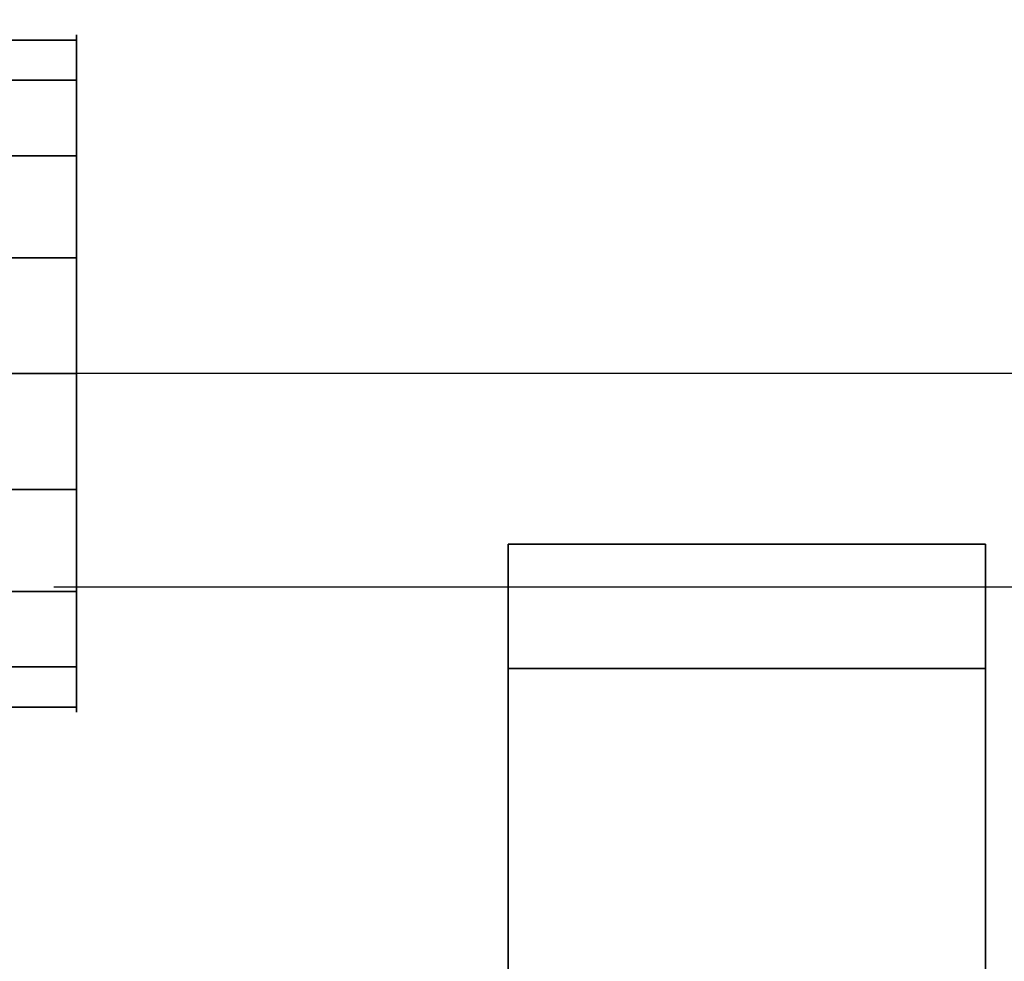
# Model space of a CAD drawing. Header units: inches. Extents: x -172 to 2825, y -1500 to 2400.
# Tile 34 of 47: x 542 to 759, y 1551 to 1758. Entities that reach past the tile are written whole.
import ezdxf

# ---------------------------------------------------------------- set-up
doc = ezdxf.new("R2010")
doc.units = ezdxf.units.IN
doc.layers.add('1', color=7, linetype='Continuous')

# ---------------------------------------------------------------- blocks, each defined once
blk = doc.blocks.new('UG_SURFACE_021')
at = {"layer": '1', "color": 160}
blk.add_3dface([(252.796441, 104.040295), (147.796437, 104.040295), (147.796437, 510.040283), (252.796441, 510.040283)], dxfattribs=at)
blk = doc.blocks.new('UG_SURFACE_022')
at = {"layer": '1', "color": 160}
blk.add_3dface([(147.796437, 510.040283), (147.796437, 510.040283, 79.999998), (252.796441, 510.040283, 79.999998), (252.796441, 510.040283)], dxfattribs=at)
blk = doc.blocks.new('UG_SURFACE_023')
at = {"layer": '1', "color": 160}
blk.add_3dface([(252.796441, 510.040283, 79.999998), (147.796437, 510.040283, 79.999998), (147.796437, 104.040295, 79.999998), (252.796441, 104.040295, 79.999998)], dxfattribs=at)
blk = doc.blocks.new('UG_SURFACE_024')
at = {"layer": '1', "color": 160}
blk.add_3dface([(252.796441, 510.040283), (252.796441, 510.040283, 79.999998), (252.796441, 104.040295, 79.999998), (252.796441, 104.040295)], dxfattribs=at)
blk = doc.blocks.new('UG_SURFACE_025')
at = {"layer": '1', "color": 160}
blk.add_3dface([(147.796437, 104.040295), (147.796437, 104.040295, 79.999998), (147.796437, 510.040283, 79.999998), (147.796437, 510.040283)], dxfattribs=at)
blk = doc.blocks.new('483883_BLOKK_FOR_PRESSOSTA_R54')
at = {"layer": '1', "color": 160}
for p, q in [((147.796442, 104.040294, 80), (147.796442, 510.040294, 80)), ((147.796442, 510.040294), (252.796442, 510.040294)), ((147.796442, 510.040294, 80), (147.796442, 510.040294)), ((147.796442, 104.040294), (147.796442, 510.040294)), ((252.796442, 510.040294, 80), (252.796442, 510.040294)), ((252.796442, 510.040294), (252.796442, 104.040294)), ((252.796442, 510.040294, 80), (252.796442, 104.040294, 80))]:
    blk.add_line(p, q, dxfattribs=at)
for name in ['UG_SURFACE_021', 'UG_SURFACE_022', 'UG_SURFACE_023', 'UG_SURFACE_025', 'UG_SURFACE_024']:
    blk.add_blockref(name, (0, 0))
blk = doc.blocks.new('3G_8002_2DS2_PRESSOSTATBLOKK_I')
at = {"layer": '1', "color": 172, "extrusion": (-0.965926, 0.258819, 0), "rotation": 90}
blk.add_blockref('483883_BLOKK_FOR_PRESSOSTA_R54', (220.450241, -175.296426, -67.505195), dxfattribs=at)
blk = doc.blocks.new('UG_SURFACE_089')
at = {"layer": '1', "color": 160}
for points in [[(785.546422, 1617.89608, 940.705359), (784.368098, 1597.696066, 942.425966), (781.926274, 1598.971009, 948.2252)], [(781.926274, 1598.971009, 948.2252), (783.592105, 1599.475503, 952.244461), (784.552515, 1617.89608, 950.687587)], [(784.552515, 1617.89608, 950.687587), (782.982111, 1617.89608, 946.896195), (781.926274, 1598.971009, 948.2252)], [(781.926274, 1598.971009, 948.2252), (782.982111, 1617.89608, 946.896195), (785.546422, 1617.89608, 940.705359)], [(783.592105, 1599.475503, 952.244461), (787.86236, 1600.768685, 962.547421), (788.84691, 1617.89608, 961.05516)], [(788.84691, 1617.89608, 961.05516), (784.552515, 1617.89608, 950.687587), (783.592105, 1599.475503, 952.244461)], [(788.993299, 1595.281124, 931.441367), (784.368098, 1597.696066, 942.425966), (785.546422, 1617.89608, 940.705359)], [(785.546422, 1617.89608, 940.705359), (790.198445, 1617.89608, 929.474413), (788.993299, 1595.281124, 931.441367)], [(788.84691, 1617.89608, 961.05516), (787.86236, 1600.768685, 962.547421), (790.659189, 1601.615667, 969.295323)], [(790.659189, 1601.615667, 969.295323), (791.768909, 1617.89608, 968.109369), (788.84691, 1617.89608, 961.05516)], [(790.659189, 1594.411373, 927.485049), (788.993299, 1595.281124, 931.441367), (790.198445, 1617.89608, 929.474413)], [(790.198445, 1617.89608, 929.474413), (791.768909, 1617.89608, 925.682962), (790.659189, 1594.411373, 927.485049)], [(798.823178, 1617.89608, 922.761023), (797.411203, 1593.193173, 924.839437), (790.659189, 1594.411373, 927.485049)], [(790.659189, 1594.411373, 927.485049), (791.768909, 1617.89608, 925.682962), (798.823178, 1617.89608, 922.761023)], [(791.768909, 1617.89608, 968.109369), (790.659189, 1601.615667, 969.295323), (794.680893, 1601.459384, 971.023083)], [(794.680893, 1601.459384, 971.023083), (795.5603, 1617.89608, 969.679832), (791.768909, 1617.89608, 968.109369)], [(806.791246, 1617.89608, 974.331856), (795.5603, 1617.89608, 969.679832), (794.680893, 1601.459384, 971.023083)], [(794.680893, 1601.459384, 971.023083), (805.847168, 1601.025343, 975.820184), (806.791246, 1617.89608, 974.331856)], [(807.720542, 1591.33327, 920.799971), (797.411203, 1593.193173, 924.839437), (798.823178, 1617.89608, 922.761023)], [(798.823178, 1617.89608, 922.761023), (809.190691, 1617.89608, 918.466628), (807.720542, 1591.33327, 920.799971)], [(812.982082, 1617.89608, 976.896167), (806.791246, 1617.89608, 974.331856), (805.847168, 1601.025343, 975.820184)], [(805.847168, 1601.025343, 975.820184), (811.742306, 1600.796223, 978.352785), (812.982082, 1617.89608, 976.896167)], [(811.742306, 1590.607643, 919.224143), (807.720542, 1591.33327, 920.799971), (809.190691, 1617.89608, 918.466628)], [(809.190691, 1617.89608, 918.466628), (812.982082, 1617.89608, 916.896164), (811.742306, 1590.607643, 919.224143)], [(812.982082, 1617.89608, 976.896167), (811.742306, 1600.796223, 978.352785), (815.76401, 1600.070596, 976.776958)], [(819.172919, 1617.89608, 919.460535), (817.637384, 1590.378523, 921.756744), (811.742306, 1590.607643, 919.224143)], [(811.742306, 1590.607643, 919.224143), (812.982082, 1617.89608, 916.896164), (819.172919, 1617.89608, 919.460535)], [(815.76401, 1600.070596, 976.776958), (816.773474, 1617.89608, 975.325763), (812.982082, 1617.89608, 976.896167)], [(827.141047, 1617.89608, 971.031368), (816.773474, 1617.89608, 975.325763), (815.76401, 1600.070596, 976.776958)], [(815.76401, 1600.070596, 976.776958), (826.073408, 1598.210692, 972.737551), (827.141047, 1617.89608, 971.031368)], [(828.803658, 1589.944482, 926.553905), (817.637384, 1590.378523, 921.756744), (819.172919, 1617.89608, 919.460535)], [(819.172919, 1617.89608, 919.460535), (830.403864, 1617.89608, 924.112558), (828.803658, 1589.944482, 926.553905)], [(834.195316, 1617.89608, 968.109369), (827.141047, 1617.89608, 971.031368), (826.073408, 1598.210692, 972.737551)], [(826.073408, 1598.210692, 972.737551), (832.825422, 1596.992493, 970.091939), (834.195316, 1617.89608, 968.109369)], [(832.825422, 1589.788198, 928.281665), (828.803658, 1589.944482, 926.553905), (830.403864, 1617.89608, 924.112558)], [(830.403864, 1617.89608, 924.112558), (834.195316, 1617.89608, 925.682962), (832.825422, 1589.788198, 928.281665)], [(835.622191, 1590.63518, 935.029507), (832.825422, 1589.788198, 928.281665), (834.195316, 1617.89608, 925.682962)], [(832.825422, 1596.992493, 970.091939), (834.491253, 1596.122742, 966.135621), (834.195316, 1617.89608, 968.109369)], [(834.491253, 1596.122742, 966.135621), (835.765719, 1617.89608, 964.317977), (834.195316, 1617.89608, 968.109369)], [(834.195316, 1617.89608, 925.682962), (837.117255, 1617.89608, 932.737231), (835.622191, 1590.63518, 935.029507)], [(840.417743, 1617.89608, 953.087032), (835.765719, 1617.89608, 964.317977), (834.491253, 1596.122742, 966.135621)], [(834.491253, 1596.122742, 966.135621), (839.116454, 1593.7078, 955.151021), (840.417743, 1617.89608, 953.087032)], [(839.892447, 1591.928363, 945.332527), (835.622191, 1590.63518, 935.029507), (837.117255, 1617.89608, 932.737231)], [(837.117255, 1617.89608, 932.737231), (841.41165, 1617.89608, 943.104804), (839.892447, 1591.928363, 945.332527)], [(842.982113, 1617.89608, 946.896195), (840.417743, 1617.89608, 953.087032), (839.116454, 1593.7078, 955.151021)], [(839.116454, 1593.7078, 955.151021), (841.558337, 1592.432857, 949.351788), (842.982113, 1617.89608, 946.896195)], [(839.892447, 1591.928363, 945.332527), (841.41165, 1617.89608, 943.104804), (842.982113, 1617.89608, 946.896195)], [(841.558337, 1592.432857, 949.351788), (839.892447, 1591.928363, 945.332527), (842.982113, 1617.89608, 946.896195)]]:
    blk.add_3dface(points, dxfattribs=at)
blk = doc.blocks.new('UG_SURFACE_093')
at = {"layer": '1', "color": 160}
for points in [[(782.982111, 1617.89608, 946.896195), (788.873971, 1617.89608, 961.120486), (788.873971, 1873.239398, 961.120486), (782.982111, 1873.239398, 946.896195)], [(782.982111, 1873.239398, 946.896195), (788.873971, 1873.239398, 932.671905), (788.873971, 1617.89608, 932.671905), (782.982111, 1617.89608, 946.896195)], [(791.768909, 1873.239398, 968.109369), (788.873971, 1873.239398, 961.120486), (788.873971, 1617.89608, 961.120486), (791.768909, 1617.89608, 968.109369)], [(791.768909, 1617.89608, 925.682962), (788.873971, 1617.89608, 932.671905), (788.873971, 1873.239398, 932.671905), (791.768909, 1873.239398, 925.682962)], [(791.768909, 1873.239398, 925.682962), (812.982082, 1873.239398, 916.896164), (812.982082, 1617.89608, 916.896164), (791.768909, 1617.89608, 925.682962)], [(791.768909, 1617.89608, 968.109369), (812.982082, 1617.89608, 976.896167), (812.982082, 1873.239398, 976.896167), (791.768909, 1873.239398, 968.109369)], [(834.195316, 1617.89608, 925.682962), (812.982082, 1617.89608, 916.896164), (812.982082, 1873.239398, 916.896164), (834.195316, 1873.239398, 925.682962)], [(834.195316, 1873.239398, 968.109369), (812.982082, 1873.239398, 976.896167), (812.982082, 1617.89608, 976.896167), (834.195316, 1617.89608, 968.109369)], [(834.195316, 1617.89608, 968.109369), (837.090194, 1617.89608, 961.120486), (837.090194, 1873.239398, 961.120486), (834.195316, 1873.239398, 968.109369)], [(834.195316, 1873.239398, 925.682962), (837.090194, 1873.239398, 932.671905), (837.090194, 1617.89608, 932.671905), (834.195316, 1617.89608, 925.682962)], [(842.982113, 1873.239398, 946.896195), (837.090194, 1873.239398, 961.120486), (837.090194, 1617.89608, 961.120486), (842.982113, 1617.89608, 946.896195)], [(842.982113, 1617.89608, 946.896195), (837.090194, 1617.89608, 932.671905), (837.090194, 1873.239398, 932.671905), (842.982113, 1873.239398, 946.896195)]]:
    blk.add_3dface(points, dxfattribs=at)
blk = doc.blocks.new('PAAJ000786_PIPE_IPART_SIMP_R47')
for name in ['UG_SURFACE_093', 'UG_SURFACE_089']:
    blk.add_blockref(name, (0, 0))
blk = doc.blocks.new('PAAJ001976_PIPE_ASSEMBLY_IASSY')
at = {"layer": '1', "color": 2}
blk.add_blockref('PAAJ000786_PIPE_IPART_SIMP_R47', (0, 0), dxfattribs=at)
blk = doc.blocks.new('UG_SURFACE_133')
at = {"layer": '1', "color": 160}
for points in [[(864.315093, 1658.685446, -215.283096), (863.796294, 1670.567632, -215.283096), (856.012046, 1669.886589, -205.970749)], [(859.301448, 1658.685446, -246.207371), (858.801723, 1670.13061, -246.207371), (865.647018, 1670.729518, -238.018319)], [(865.647018, 1670.729518, -238.018319), (866.17285, 1658.685446, -238.018319), (859.301448, 1658.685446, -246.207371)], [(866.17285, 1658.685446, -217.49711), (865.647018, 1670.729518, -217.49711), (863.796294, 1670.567632, -215.283096)], [(863.796294, 1670.567632, -215.283096), (864.315093, 1658.685446, -215.283096), (866.17285, 1658.685446, -217.49711)], [(866.17285, 1658.685446, -236.738116), (865.647018, 1670.729518, -236.738116), (865.647018, 1670.729518, -225.571126)], [(866.17285, 1658.685446, -225.571126), (865.647018, 1670.729518, -225.571126), (865.647018, 1670.729518, -217.49711)], [(865.647018, 1670.729518, -217.49711), (866.17285, 1658.685446, -217.49711), (866.17285, 1658.685446, -225.571126)], [(866.17285, 1658.685446, -238.018319), (865.647018, 1670.729518, -238.018319), (865.647018, 1670.729518, -236.738116)], [(865.647018, 1670.729518, -236.738116), (866.17285, 1658.685446, -236.738116), (866.17285, 1658.685446, -238.018319)], [(865.647018, 1670.729518, -225.571126), (866.17285, 1658.685446, -225.571126), (866.17285, 1658.685446, -236.738116)], [(832.373857, 1667.818546, -257.301927), (839.455545, 1668.438077, -256.048471), (839.881361, 1658.685446, -256.048471), (832.772672, 1658.685446, -257.301927)], [(846.240222, 1669.03162, -200.667828), (835.23041, 1668.068409, -198.719084), (835.640073, 1658.685446, -198.719084), (846.691906, 1658.685446, -200.667828)], [(850.910723, 1658.685446, -254.10372), (839.881361, 1658.685446, -256.048471), (839.455545, 1668.438077, -256.048471), (850.442946, 1669.399381, -254.10372)], [(852.506399, 1669.579864, -201.776952), (846.240222, 1669.03162, -200.667828), (846.691906, 1658.685446, -200.667828), (852.982104, 1658.685446, -201.776952)], [(852.982104, 1658.685446, -253.738463), (850.910723, 1658.685446, -254.10372), (850.442946, 1669.399381, -254.10372), (852.506399, 1669.579864, -253.738463)], [(852.982104, 1658.685446, -253.738463), (852.506399, 1669.579864, -253.738463), (858.801723, 1670.13061, -246.207371)], [(856.501102, 1658.685446, -205.970749), (856.012046, 1669.886589, -205.970749), (852.506399, 1669.579864, -201.776952)], [(852.506399, 1669.579864, -201.776952), (852.982104, 1658.685446, -201.776952), (856.501102, 1658.685446, -205.970749)], [(858.801723, 1670.13061, -246.207371), (859.301448, 1658.685446, -246.207371), (852.982104, 1658.685446, -253.738463)], [(856.012046, 1669.886589, -205.970749), (856.501102, 1658.685446, -205.970749), (864.315093, 1658.685446, -215.283096)], [(814.669609, 1666.269541, -208.474085), (810.713232, 1665.923476, -219.385669), (811.029255, 1658.685446, -219.385669)], [(811.029255, 1658.685446, -219.385669), (815.000772, 1658.685446, -208.474085), (814.669609, 1666.269541, -208.474085)], [(812.202692, 1666.053772, -240.237579), (814.669609, 1666.269541, -247.04133), (815.000772, 1658.685446, -247.04133)], [(814.669609, 1666.269541, -247.04133), (818.663001, 1666.618943, -249.355718), (819.009364, 1658.685446, -249.355718)], [(815.351129, 1658.685446, -208.271772), (815.018713, 1666.300178, -208.271772), (814.669609, 1666.269541, -208.474085)], [(819.009364, 1658.685446, -249.355718), (815.000772, 1658.685446, -247.04133), (814.669609, 1666.269541, -247.04133)], [(815.000772, 1658.685446, -208.474085), (815.351129, 1658.685446, -208.271772), (814.669609, 1666.269541, -208.474085)], [(825.427234, 1667.210698, -202.239439), (815.018713, 1666.300178, -208.271772), (815.351129, 1658.685446, -208.271772)], [(815.351129, 1658.685446, -208.271772), (825.799465, 1658.685446, -202.239439), (825.427234, 1667.210698, -202.239439)], [(818.663001, 1666.618943, -249.355718), (829.159617, 1667.537332, -255.439103), (829.546094, 1658.685446, -255.439103)], [(829.546094, 1658.685446, -255.439103), (819.009364, 1658.685446, -249.355718), (818.663001, 1666.618943, -249.355718)], [(832.373857, 1667.818546, -198.213473), (825.427234, 1667.210698, -202.239439), (825.799465, 1658.685446, -202.239439)], [(825.799465, 1658.685446, -202.239439), (832.772672, 1658.685446, -198.213473), (832.373857, 1667.818546, -198.213473)], [(832.772672, 1658.685446, -257.301927), (829.546094, 1658.685446, -255.439103), (829.159617, 1667.537332, -255.439103), (832.373857, 1667.818546, -257.301927)], [(832.772672, 1658.685446, -198.213473), (835.640073, 1658.685446, -198.719084), (835.23041, 1668.068409, -198.719084), (832.373857, 1667.818546, -198.213473)], [(810.713232, 1665.923476, -219.385669), (807.677686, 1665.657878, -227.757707), (807.982087, 1658.685446, -227.757707)], [(807.677686, 1665.657878, -227.757707), (808.387041, 1665.719986, -229.714155), (808.694184, 1658.685446, -229.714155)], [(808.694184, 1658.685446, -229.714155), (807.982087, 1658.685446, -227.757707), (807.677686, 1665.657878, -227.757707)], [(807.982087, 1658.685446, -227.757707), (811.029255, 1658.685446, -219.385669), (810.713232, 1665.923476, -219.385669)], [(808.387041, 1665.719986, -229.714155), (812.202692, 1666.053772, -240.237579), (812.524378, 1658.685446, -240.237579)], [(812.524378, 1658.685446, -240.237579), (808.694184, 1658.685446, -229.714155), (808.387041, 1665.719986, -229.714155)], [(815.000772, 1658.685446, -247.04133), (812.524378, 1658.685446, -240.237579), (812.202692, 1666.053772, -240.237579)]]:
    blk.add_3dface(points, dxfattribs=at)
blk = doc.blocks.new('UG_SURFACE_135')
at = {"layer": '1', "color": 160}
for points in [[(865.647018, 1670.729518, -238.018319), (859.076738, 1670.154691, -245.878398), (844.082415, 1841.540217, -245.878384), (850.652695, 1842.115045, -238.018304)], [(850.652695, 1842.115045, -217.497095), (844.082415, 1841.540217, -209.637031), (859.076738, 1670.154691, -209.637031), (865.647018, 1670.729518, -217.49711)], [(865.647018, 1670.729518, -217.49711), (865.647018, 1670.729518, -227.757707), (850.652695, 1842.115045, -227.757707), (850.652695, 1842.115045, -217.497095)], [(850.652695, 1842.115045, -238.018304), (850.652695, 1842.115045, -227.757707), (865.647018, 1670.729518, -227.757707), (865.647018, 1670.729518, -238.018319)], [(832.373857, 1667.818546, -198.213473), (842.440128, 1668.699145, -199.995205), (827.445865, 1840.084672, -199.995205), (817.379594, 1839.203954, -198.213473)], [(817.379594, 1839.203954, -257.301927), (827.445865, 1840.084672, -255.520195), (842.440128, 1668.699145, -255.520195), (832.373857, 1667.818546, -257.301927)], [(852.506399, 1669.579864, -253.738463), (842.440128, 1668.699145, -255.520195), (827.445865, 1840.084672, -255.520195), (837.512136, 1840.96539, -253.738463)], [(837.512136, 1840.96539, -201.776952), (827.445865, 1840.084672, -199.995205), (842.440128, 1668.699145, -199.995205), (852.506399, 1669.579864, -201.776952)], [(852.506399, 1669.579864, -201.776952), (859.076738, 1670.154691, -209.637031), (844.082415, 1841.540217, -209.637031), (837.512136, 1840.96539, -201.776952)], [(837.512136, 1840.96539, -253.738463), (844.082415, 1841.540217, -245.878384), (859.076738, 1670.154691, -245.878398), (852.506399, 1669.579864, -253.738463)], [(792.683363, 1837.043285, -227.757707), (796.179354, 1837.349176, -237.399518), (811.173618, 1665.963769, -237.399518), (807.677686, 1665.657878, -227.757707)], [(807.677686, 1665.657878, -227.757707), (811.173618, 1665.963769, -218.115896), (796.179354, 1837.349176, -218.115896), (792.683363, 1837.043285, -227.757707)], [(799.675345, 1837.655067, -208.474085), (796.179354, 1837.349176, -218.115896), (811.173618, 1665.963769, -218.115896), (814.669609, 1666.269541, -208.474085)], [(814.669609, 1666.269541, -247.04133), (811.173618, 1665.963769, -237.399518), (796.179354, 1837.349176, -237.399518), (799.675345, 1837.655067, -247.04133)], [(799.675345, 1837.655067, -247.04133), (808.52747, 1838.429451, -252.171636), (823.521733, 1667.044044, -252.171636), (814.669609, 1666.269541, -247.04133)], [(814.669609, 1666.269541, -208.474085), (823.521733, 1667.044044, -203.343779), (808.52747, 1838.429451, -203.343779), (799.675345, 1837.655067, -208.474085)], [(832.373857, 1667.818546, -257.301927), (823.521733, 1667.044044, -252.171636), (808.52747, 1838.429451, -252.171636), (817.379594, 1839.203954, -257.301927)], [(817.379594, 1839.203954, -198.213473), (808.52747, 1838.429451, -203.343779), (823.521733, 1667.044044, -203.343779), (832.373857, 1667.818546, -198.213473)]]:
    blk.add_3dface(points, dxfattribs=at)
blk = doc.blocks.new('PAAJ000790_PIPE_IPART_SIMP_R41')
for name in ['UG_SURFACE_135', 'UG_SURFACE_133']:
    blk.add_blockref(name, (0, 0))
blk = doc.blocks.new('PAAJ001980_PIPE_ASSEMBLY_IASSY')
at = {"layer": '1', "color": 2}
blk.add_blockref('PAAJ000790_PIPE_IPART_SIMP_R41', (0, 0), dxfattribs=at)
blk = doc.blocks.new('UG_SURFACE_168')
at = {"layer": '1', "color": 252}
for points in [[(174.999997, 73.368177, 12.93679), (349.999994, 73.368177, 12.93679), (349.999994, 64.518891, -37.250001), (174.999997, 64.518891, -37.250001)], [(174.999997, 47.887675, 57.070311), (349.999994, 47.887675, 57.070311), (349.999994, 73.368177, 12.93679), (174.999997, 73.368177, 12.93679)], [(174.999997, 64.518891, -37.250001), (349.999994, 64.518891, -37.250001), (349.999994, 25.480501, -70.007101), (174.999997, 25.480501, -70.007101)], [(174.999997, 0, 74.500002), (349.999994, 0, 74.500002), (349.999994, 47.887675, 57.070311), (174.999997, 47.887675, 57.070311)], [(174.999997, 25.480501, -70.007101), (349.999994, 25.480501, -70.007101), (349.999994, -25.480501, -70.007101), (174.999997, -25.480501, -70.007101)], [(174.999997, -47.887675, 57.070311), (349.999994, -47.887675, 57.070311), (349.999994, 0, 74.500002), (174.999997, 0, 74.500002)], [(174.999997, -25.480501, -70.007101), (349.999994, -25.480501, -70.007101), (349.999994, -64.518891, -37.250001), (174.999997, -64.518891, -37.250001)], [(174.999997, -73.368177, 12.93679), (349.999994, -73.368177, 12.93679), (349.999994, -47.887675, 57.070311), (174.999997, -47.887675, 57.070311)], [(174.999997, -64.518891, -37.250001), (349.999994, -64.518891, -37.250001), (349.999994, -73.368177, 12.93679), (174.999997, -73.368177, 12.93679)]]:
    blk.add_3dface(points, dxfattribs=at)
blk = doc.blocks.new('UG_SURFACE_169')
at = {"layer": '1', "color": 252}
for points in [[(349.999994, 25.480501, -70.007101), (349.999994, 64.518891, -37.250001), (349.999994, 73.368177, 12.93679), (349.999994, 47.887675, 57.070311)], [(349.999994, 47.887675, 57.070311), (349.999994, -25.480501, -70.007101), (349.999994, 25.480501, -70.007101)], [(349.999994, 47.887675, 57.070311), (349.999994, 0, 74.500002), (349.999994, -47.887675, 57.070311)], [(349.999994, 47.887675, 57.070311), (349.999994, -64.518891, -37.250001), (349.999994, -25.480501, -70.007101)], [(349.999994, -47.887675, 57.070311), (349.999994, -73.368177, 12.93679), (349.999994, -64.518891, -37.250001), (349.999994, 47.887675, 57.070311)]]:
    blk.add_3dface(points, dxfattribs=at)
blk = doc.blocks.new('1278944_PTO_PINION_SHAFT_1_R33')
at = {"layer": '1', "color": 252, "extrusion": (1, 0, -1.17145e-15)}
blk.add_circle((0, 0, 350), 74.5, dxfattribs=at)
for name in ['UG_SURFACE_168', 'UG_SURFACE_169']:
    blk.add_blockref(name, (0, 0))
blk = doc.blocks.new('PAAJ001493_SHAFT_ASSEMBLY_IASS')
at = {"layer": '1', "color": 172}
blk.add_blockref('1278944_PTO_PINION_SHAFT_1_R33', (-870.186399, 491.958832), dxfattribs=at)
blk = doc.blocks.new('697615_GEAR_HOUSING_IPART__R27')
at = {"layer": '1', "color": 160}
for p, q in [((285.28, 1616.54, -530), (285.28, 1616.54, 680)), ((1141.28, 1616.54, -530), (1141.28, 1616.54, 680)), ((285.28, 1569.55, -530), (285.28, 1569.55, 680)), ((1141.28, 1569.55, -530), (1141.28, 1569.55, 680))]:
    blk.add_line(p, q, dxfattribs=at)
blk = doc.blocks.new('697300_GEAR_HOUSING_IASSY_SIMP')
at = {"layer": '1', "color": 172, "extrusion": (-1, 0, 0), "rotation": 90}
blk.add_blockref('697615_GEAR_HOUSING_IPART__R27', (0, 216.721916, -1643.278084), dxfattribs=at)
blk = doc.blocks.new('PAAJ001592_GEAR_COMPLETE_IASSY')
at = {"layer": '1', "color": 172}
for name, p in [('697300_GEAR_HOUSING_IASSY_SIMP', (-689.5, 0, -997.5)), ('PAAJ001493_SHAFT_ASSEMBLY_IASS', (798.964, 1124.579, -67.5))]:
    blk.add_blockref(name, p, dxfattribs=at)
blk = doc.blocks.new('PAAJ001672_SV105-P63_PIPING_AR')
at = {"layer": '1', "color": 172, "extrusion": (-1, 0, 0), "rotation": 90}
blk.add_blockref('PAAJ001592_GEAR_COMPLETE_IASSY', (-63.962152, -393.778061, 67.499998), dxfattribs=at)
at = {"layer": '1', "color": 2}
for name in ['PAAJ001976_PIPE_ASSEMBLY_IASSY', 'PAAJ001980_PIPE_ASSEMBLY_IASSY']:
    blk.add_blockref(name, (0, 0), dxfattribs=at)
at = {"layer": '1', "color": 172, "extrusion": (0, 0, -1), "rotation": 355}
blk.add_blockref('3G_8002_2DS2_PRESSOSTATBLOKK_I', (-628.740389, 1366.567048, -57.50007), dxfattribs=at)

msp = doc.modelspace()

# ---------------------------------------------------------------- block references
at = {"layer": '1', "color": 172, "extrusion": (1, 0, 0), "rotation": 270}
msp.add_blockref('PAAJ001672_SV105-P63_PIPING_AR', (-0.500087, 0.000002, 670.001535), dxfattribs=at)

doc.saveas('drawing.dxf')
